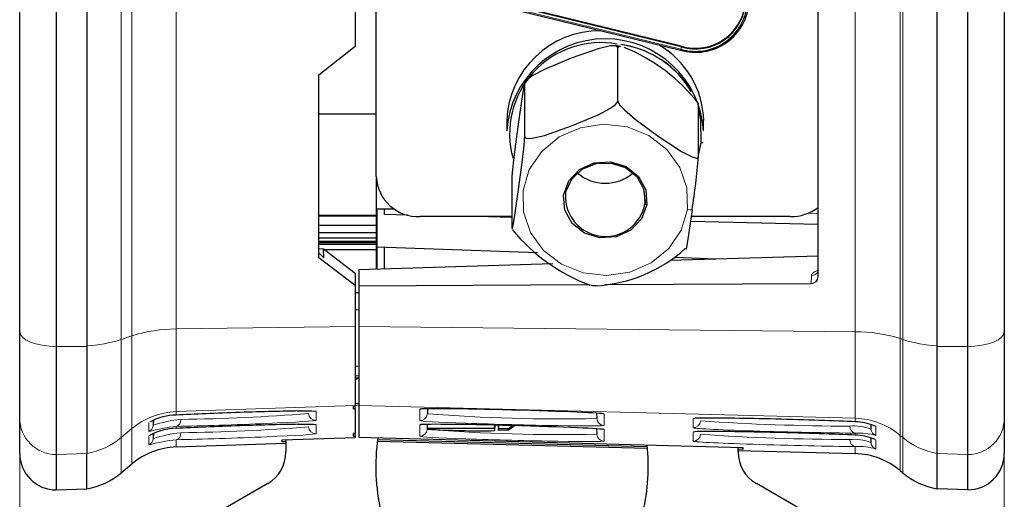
# Model space of a CAD drawing. Header units: millimetres. Extents: x 17 to 414, y 5 to 292.
# Tile 29 of 53: x 183 to 210, y 143 to 156. Entities that reach past the tile are written whole.
import ezdxf

# ---------------------------------------------------------------- set-up
doc = ezdxf.new("R2010")
doc.units = ezdxf.units.MM
doc.styles.add('SLDTEXTSTYLE0', font='TXT', dxfattribs={"width": 0.75})
doc.dimstyles.new('SLDDIMSTYLE0', dxfattribs={"dimtxt": 3.5, "dimasz": 3, "dimexe": 0, "dimexo": 0.0625, "dimgap": 0.875, "dimtad": 1, "dimdec": 1, "dimrnd": 1e-09, "dimzin": 12, "dimdsep": 46, "dimtxsty": 'SLDTEXTSTYLE0', "dimsah": 1, "dimcen": 0.09, "dimadec": 0, "dimazin": 3, "dimtfac": 1, "dimtdec": 1, "dimtofl": 0, "dimtmove": 0, "dimatfit": 3, "dimfxl": 1, "dimfrac": 2, "dimtolj": 1, "dimtzin": 12, "dimarcsym": 0})

# ---------------------------------------------------------------- blocks, each defined once
blk = doc.blocks.new('_D_3')
at = {"color": 7, "linetype": 'Continuous', "lineweight": 0}
for p, q in [((183.062, 146.819), (183.062, 125.917)), ((210.062, 146.819), (210.062, 125.917)), ((183.062, 126.917), (210.062, 126.917))]:
    blk.add_line(p, q, dxfattribs=at)
at = {"color": 7, "linetype": 'Continuous', "lineweight": 18}
for points in [[(183.062, 126.917), (186.062, 126.467), (186.062, 127.367)], [(210.062, 126.917), (207.062, 127.367), (207.062, 126.467)]]:
    blk.add_solid(points, dxfattribs=at)
at = {"color": 7, "linetype": 'Continuous', "lineweight": 18, "insert": (193.975, 131.429), "char_height": 3.5, "attachment_point": 1, "style": 'SLDTEXTSTYLE0'}
blk.add_mtext('27', dxfattribs=at)

msp = doc.modelspace()

# ---------------------------------------------------------------- linework, layer by layer
at = {"color": 7, "linetype": 'Continuous', "lineweight": 25}
for p, q in [((183.062, 147.819), (183.062, 231.401)), ((192.262, 231.543), (192.262, 155.644)), ((210.062, 231.401), (210.062, 147.819)), ((184.062, 230.994), (184.062, 147.412)), ((184.905, 230.993), (184.905, 147.424)), ((208.218, 147.424), (208.218, 230.993)), ((209.062, 147.412), (209.062, 230.994)), ((192.841, 152.069), (192.841, 178.015)), ((204.957, 149.32), (204.957, 177.353)), ((196.28, 156.734), (201.18, 155.535)), ((201.205, 155.648), (196.305, 156.847)), ((191.262, 154.863), (192.262, 155.644)), ((199.466, 154.146), (199.466, 155.61)), ((191.262, 149.839), (191.262, 154.863)), ((196.911, 153.166), (196.911, 154.63)), ((201.673, 152.614), (201.673, 154.078)), ((191.262, 153.79), (192.841, 153.79)), ((196.417, 153.607), (196.417, 153.322)), ((201.817, 153.322), (201.817, 153.607)), ((201.673, 152.66), (201.746, 152.997)), ((192.842, 151.177), (192.842, 152.024)), ((196.562, 150.654), (196.562, 152.118)), ((198.032, 151.617), (198.026, 151.578)), ((200.209, 151.325), (200.197, 151.646)), ((191.262, 151.016), (192.842, 151.016)), ((191.262, 150.994), (192.842, 150.994)), ((192.842, 151.016), (192.842, 151.177)), ((193.343, 151.177), (192.842, 151.177)), ((192.842, 150.994), (192.842, 151.016)), ((192.842, 150.741), (192.842, 150.994)), ((192.862, 149.537), (192.862, 151.177)), ((193.062, 151.03), (193.062, 151.177)), ((193.71, 151.015), (193.062, 151.03)), ((196.562, 150.972), (194.041, 150.972)), ((196.562, 150.95), (195.584, 150.972)), ((204.193, 150.972), (201.471, 150.972)), ((191.262, 150.741), (192.842, 150.741)), ((192.842, 150.541), (192.842, 150.741)), ((204.957, 150.76), (201.452, 150.839)), ((191.262, 150.541), (192.842, 150.541)), ((191.262, 150.391), (192.842, 150.391)), ((192.842, 150.391), (192.842, 150.541)), ((192.842, 150.298), (192.842, 150.391)), ((191.262, 150.298), (192.842, 150.298)), ((191.262, 150.266), (192.842, 150.266)), ((191.262, 150.266), (192.842, 150.266)), ((191.262, 150.217), (192.842, 150.217)), ((192.842, 150.266), (192.842, 150.298)), ((192.842, 150.266), (192.842, 150.266)), ((192.842, 150.217), (192.842, 150.266)), ((192.842, 150.072), (192.842, 150.217)), ((192.862, 150.141), (197.26, 149.988)), ((193.062, 149.543), (193.062, 150.134)), ((191.262, 150.1), (191.396, 150.093)), ((191.262, 149.975), (191.406, 149.845)), ((191.406, 149.845), (191.396, 150.093)), ((191.396, 150.093), (192.262, 149.424)), ((191.423, 150.072), (192.842, 150.072)), ((192.842, 149.536), (192.842, 150.072)), ((200.892, 149.779), (204.957, 149.901)), ((201.037, 149.856), (202.155, 149.817)), ((192.262, 149.086), (191.262, 149.839)), ((192.362, 149.522), (197.68, 149.682)), ((192.262, 149.424), (192.262, 149.086)), ((192.362, 149.522), (192.362, 149.074)), ((192.262, 149.086), (192.262, 147.961)), ((192.362, 149.074), (198.643, 149.107)), ((192.362, 149.074), (192.362, 147.961)), ((199.11, 149.109), (204.761, 149.139)), ((192.362, 148.882), (192.262, 148.886)), ((192.362, 148.41), (192.262, 148.412)), ((192.262, 147.961), (192.262, 145.796)), ((192.362, 147.961), (192.362, 145.796)), ((183.062, 145.447), (183.062, 147.819)), ((210.062, 147.819), (210.062, 145.447)), ((184.905, 147.424), (184.905, 147.411)), ((208.218, 147.411), (208.218, 147.424)), ((184.062, 147.412), (184.062, 144.447)), ((184.905, 147.411), (184.905, 144.476)), ((208.218, 144.476), (208.218, 147.411)), ((209.062, 144.447), (209.062, 147.412)), ((192.262, 146.875), (192.362, 146.879)), ((192.262, 146.601), (192.362, 146.613)), ((192.362, 146.552), (192.262, 146.54)), ((192.262, 146.522), (192.362, 146.549)), ((192.362, 146.53), (192.262, 146.503)), ((192.262, 145.848), (192.362, 145.86)), ((192.262, 145.778), (192.211, 145.776)), ((192.211, 145.7), (192.211, 145.776)), ((192.211, 145.7), (192.215, 145.776)), ((192.211, 145.7), (192.262, 145.701)), ((192.362, 145.799), (192.262, 145.787)), ((192.262, 145.796), (192.262, 145.778)), ((192.262, 145.701), (192.262, 145.778)), ((192.262, 145.701), (192.262, 145.024)), ((192.362, 145.796), (192.362, 144.92)), ((194.247, 145.702), (194.24, 145.565)), ((198.882, 145.58), (198.89, 145.433)), ((183.062, 144.477), (183.062, 145.447)), ((186.642, 145.349), (186.642, 145.348)), ((186.731, 145.389), (186.723, 145.247)), ((194.24, 145.166), (194.246, 145.274)), ((206.398, 145.273), (206.405, 145.144)), ((210.062, 145.447), (210.062, 144.48)), ((186.731, 145.023), (186.723, 144.882)), ((192.262, 145.024), (192.211, 145.023)), ((192.211, 144.946), (192.211, 145.023)), ((192.211, 144.946), (192.215, 145.023)), ((192.262, 144.948), (192.262, 145.024)), ((194.24, 145.142), (194.24, 145.166)), ((194.24, 145.166), (196.085, 145.166)), ((196.085, 145.166), (196.087, 145.252)), ((196.088, 145.25), (196.085, 145.102)), ((196.085, 145.166), (196.085, 145.102)), ((196.185, 145.25), (196.19, 145.118)), ((196.187, 145.25), (196.19, 145.165)), ((196.19, 145.165), (196.462, 145.164)), ((196.19, 145.118), (196.19, 145.165)), ((196.19, 145.118), (196.462, 145.123)), ((196.462, 145.164), (196.574, 145.24)), ((196.462, 145.123), (196.633, 145.238)), ((196.462, 145.123), (196.462, 145.164)), ((198.882, 145.153), (198.89, 145.005)), ((206.496, 145.241), (206.499, 145.24)), ((186.642, 144.983), (186.642, 144.983)), ((187.354, 144.654), (190.362, 144.759)), ((190.262, 144.847), (192.262, 144.917)), ((190.262, 144.793), (190.262, 144.847)), ((190.362, 144.797), (190.262, 144.793)), ((190.362, 144.85), (190.362, 144.517)), ((192.211, 144.946), (192.262, 144.948)), ((192.262, 144.948), (192.262, 144.917)), ((192.362, 144.92), (202.895, 144.641)), ((192.87, 144.811), (200.274, 144.62)), ((200.27, 144.656), (192.875, 144.847)), ((206.398, 144.906), (206.405, 144.777)), ((206.496, 144.874), (206.499, 144.873)), ((184.905, 144.476), (184.905, 144.476)), ((184.905, 143.506), (184.905, 144.476)), ((202.762, 144.517), (202.762, 144.644)), ((202.895, 144.588), (202.762, 144.591)), ((202.762, 144.555), (205.973, 144.472)), ((202.895, 144.588), (202.894, 144.641)), ((202.895, 144.641), (202.895, 144.588)), ((208.218, 144.476), (208.218, 144.476)), ((208.218, 143.509), (208.218, 144.476)), ((184.062, 144.447), (184.062, 143.477)), ((185.847, 143.944), (186.138, 144.188)), ((209.062, 143.479), (209.062, 144.447)), ((207.206, 144.005), (207.276, 143.947)), ((189.862, 143.651), (186.012, 141.428)), ((207.112, 141.428), (203.262, 143.651)), ((184.062, 143.477), (184.905, 143.506)), ((209.062, 143.479), (208.218, 143.509))]:
    msp.add_line(p, q, dxfattribs=at)
at = {"color": 8, "linetype": 'Continuous', "lineweight": 18}
for p, q in [((187.354, 231.473), (187.354, 147.892)), ((185.847, 231.184), (185.847, 147.603)), ((186.138, 231.283), (186.138, 147.702)), ((205.973, 177.426), (205.973, 147.816)), ((207.206, 177.382), (207.206, 147.626)), ((207.276, 177.365), (207.276, 147.603)), ((201.192, 155.563), (196.292, 156.762)), ((196.305, 156.827), (201.205, 155.627)), ((201.205, 155.648), (201.205, 155.627)), ((204.678, 151.066), (204.957, 151.059)), ((204.761, 149.139), (204.77, 149.355)), ((192.262, 147.961), (187.354, 147.892)), ((205.973, 147.816), (192.362, 147.961)), ((186.138, 147.702), (185.847, 147.603)), ((186.138, 147.702), (186.138, 145.158)), ((187.354, 147.892), (187.354, 145.625)), ((205.973, 147.816), (205.973, 145.44)), ((185.847, 147.603), (185.847, 144.915)), ((207.276, 147.603), (207.206, 147.626)), ((207.206, 147.626), (207.206, 144.973)), ((207.276, 147.603), (207.276, 144.915)), ((184.062, 147.412), (184.905, 147.411)), ((208.218, 147.411), (209.062, 147.412)), ((192.262, 145.796), (187.354, 145.625)), ((187.354, 145.625), (187.354, 145.53)), ((191.19, 145.634), (191.19, 145.383)), ((205.973, 145.44), (192.362, 145.796)), ((194.035, 145.376), (194.035, 145.69)), ((194.24, 145.702), (194.24, 145.565)), ((198.89, 145.433), (198.89, 145.58)), ((199.085, 145.558), (199.085, 145.244)), ((186.605, 145.075), (186.605, 145.326)), ((186.723, 145.387), (186.723, 145.247)), ((191.19, 145.268), (191.19, 145.017)), ((194.035, 144.948), (194.035, 145.262)), ((194.24, 145.274), (194.24, 145.138)), ((201.525, 145.18), (201.525, 145.434)), ((205.973, 145.44), (205.973, 145.346)), ((206.405, 145.144), (206.405, 145.272)), ((186.138, 145.158), (185.847, 144.915)), ((186.138, 145.158), (186.138, 144.188)), ((186.723, 145.021), (186.723, 144.882)), ((187.354, 145.218), (187.354, 145.165)), ((194.24, 145.142), (194.24, 145.138)), ((198.89, 145.005), (198.89, 145.152)), ((199.085, 145.13), (199.085, 144.816)), ((201.525, 144.812), (201.525, 145.066)), ((205.973, 145.034), (205.973, 144.979)), ((206.495, 145.238), (206.543, 145.219)), ((206.543, 145.219), (206.543, 144.965)), ((185.847, 144.915), (185.847, 143.944)), ((186.605, 144.71), (186.605, 144.96)), ((187.354, 144.853), (187.354, 144.654)), ((206.405, 144.777), (206.405, 144.905)), ((206.495, 144.871), (206.543, 144.851)), ((206.543, 144.851), (206.543, 144.597)), ((207.276, 144.915), (207.206, 144.973)), ((207.206, 144.973), (207.206, 144.005)), ((207.276, 144.915), (207.276, 143.947)), ((184.062, 144.447), (184.905, 144.476)), ((205.973, 144.667), (205.973, 144.472)), ((208.218, 144.476), (209.062, 144.447))]:
    msp.add_line(p, q, dxfattribs=at)
at = {"color": 7, "linetype": 'Continuous', "lineweight": 25, "flags": 128}
for points in [[(199.466, 155.61), (199.45, 155.642), (199.402, 155.659), (199.263, 155.656), (198.922, 155.576), (198.187, 155.316), (197.45, 155.011), (197.112, 154.83), (196.974, 154.728), (196.928, 154.676), (196.911, 154.63)], [(199.466, 155.61), (199.45, 155.642), (199.402, 155.659), (199.263, 155.656), (198.922, 155.576), (198.187, 155.316), (197.45, 155.011), (197.112, 154.83), (196.974, 154.728), (196.928, 154.676), (196.911, 154.63)], [(199.466, 155.61), (199.45, 155.642), (199.402, 155.659), (199.263, 155.656), (198.922, 155.576), (198.187, 155.316), (197.45, 155.011), (197.112, 154.83), (196.974, 154.728), (196.928, 154.676), (196.911, 154.63)], [(199.541, 155.634), (199.452, 155.655), (199.377, 155.655)], [(199.541, 155.634), (199.452, 155.655), (199.377, 155.655)], [(199.541, 155.634), (199.452, 155.655), (199.377, 155.655)], [(199.543, 155.639), (199.521, 155.645), (199.481, 155.639), (199.466, 155.61)], [(199.543, 155.639), (199.521, 155.645), (199.481, 155.639), (199.466, 155.61)], [(199.543, 155.639), (199.521, 155.645), (199.481, 155.639), (199.466, 155.61)], [(196.911, 154.63), (196.909, 154.652), (196.902, 154.641), (196.883, 154.554), (196.837, 154.269), (196.736, 153.568), (196.636, 152.825), (196.59, 152.442), (196.571, 152.256), (196.564, 152.175), (196.562, 152.118)], [(196.911, 154.63), (196.909, 154.652), (196.902, 154.641), (196.883, 154.554), (196.837, 154.269), (196.736, 153.568), (196.636, 152.825), (196.59, 152.442), (196.571, 152.256), (196.564, 152.175), (196.562, 152.118)], [(196.911, 154.63), (196.909, 154.652), (196.902, 154.641), (196.883, 154.554), (196.837, 154.269), (196.736, 153.568), (196.636, 152.825), (196.59, 152.442), (196.571, 152.256), (196.564, 152.175), (196.562, 152.118)], [(196.911, 153.166), (196.927, 153.134), (196.975, 153.117), (197.114, 153.12), (197.455, 153.2), (198.19, 153.46), (198.927, 153.765), (199.265, 153.945), (199.403, 154.048), (199.449, 154.1), (199.466, 154.146)], [(196.911, 153.166), (196.927, 153.134), (196.975, 153.117), (197.114, 153.12), (197.455, 153.2), (198.19, 153.46), (198.927, 153.765), (199.265, 153.945), (199.403, 154.048), (199.449, 154.1), (199.466, 154.146)], [(196.911, 153.166), (196.927, 153.134), (196.975, 153.117), (197.114, 153.12), (197.455, 153.2), (198.19, 153.46), (198.927, 153.765), (199.265, 153.945), (199.403, 154.048), (199.449, 154.1), (199.466, 154.146)], [(199.466, 154.146), (199.48, 154.098), (199.521, 154.034), (199.642, 153.9), (199.936, 153.645), (200.571, 153.182), (201.207, 152.763), (201.499, 152.611), (201.618, 152.579), (201.658, 152.585), (201.673, 152.614)], [(199.466, 154.146), (199.48, 154.098), (199.521, 154.034), (199.642, 153.9), (199.936, 153.645), (200.571, 153.182), (201.207, 152.763), (201.499, 152.611), (201.618, 152.579), (201.658, 152.585), (201.673, 152.614)], [(199.466, 154.146), (199.48, 154.098), (199.521, 154.034), (199.642, 153.9), (199.936, 153.645), (200.571, 153.182), (201.207, 152.763), (201.499, 152.611), (201.618, 152.579), (201.658, 152.585), (201.673, 152.614)], [(201.746, 152.997), (201.743, 153.629), (201.673, 153.943)], [(201.746, 152.997), (201.743, 153.629), (201.673, 153.943)], [(201.746, 152.997), (201.743, 153.629), (201.673, 153.943)], [(196.562, 150.654), (196.564, 150.632), (196.571, 150.643), (196.59, 150.73), (196.636, 151.015), (196.737, 151.717), (196.837, 152.459), (196.883, 152.842), (196.902, 153.029), (196.908, 153.109), (196.911, 153.166)], [(196.562, 150.654), (196.564, 150.632), (196.571, 150.643), (196.59, 150.73), (196.636, 151.015), (196.737, 151.717), (196.837, 152.459), (196.883, 152.842), (196.902, 153.029), (196.908, 153.109), (196.911, 153.166)], [(196.562, 150.654), (196.564, 150.632), (196.571, 150.643), (196.59, 150.73), (196.636, 151.015), (196.737, 151.717), (196.837, 152.459), (196.883, 152.842), (196.902, 153.029), (196.908, 153.109), (196.911, 153.166)], [(200.258, 151.299), (200.116, 150.91), (199.822, 150.6), (199.42, 150.417), (198.973, 150.389), (198.547, 150.518), (198.208, 150.787), (198.008, 151.154), (197.977, 151.563), (198.119, 151.952), (198.413, 152.261), (198.814, 152.444), (199.262, 152.473), (199.688, 152.343), (200.026, 152.074), (200.227, 151.707), (200.258, 151.299)], [(200.258, 151.299), (200.116, 150.91), (199.822, 150.6), (199.42, 150.417), (198.973, 150.389), (198.547, 150.518), (198.208, 150.787), (198.008, 151.154), (197.977, 151.563), (198.119, 151.952), (198.413, 152.261), (198.814, 152.444), (199.262, 152.473), (199.688, 152.343), (200.026, 152.074), (200.227, 151.707), (200.258, 151.299)], [(200.258, 151.299), (200.116, 150.91), (199.822, 150.6), (199.42, 150.417), (198.973, 150.389), (198.547, 150.518), (198.208, 150.787), (198.008, 151.154), (197.977, 151.563), (198.119, 151.952), (198.413, 152.261), (198.814, 152.444), (199.262, 152.473), (199.688, 152.343), (200.026, 152.074), (200.227, 151.707), (200.258, 151.299)], [(198.038, 151.576), (198.039, 151.649), (198.198, 152), (198.488, 152.272), (198.867, 152.425), (199.281, 152.441), (199.67, 152.316), (199.982, 152.07), (200.171, 151.737), (200.214, 151.379), (200.209, 151.326)], [(198.038, 151.576), (198.039, 151.649), (198.198, 152), (198.488, 152.272), (198.867, 152.425), (199.281, 152.441), (199.67, 152.316), (199.982, 152.07), (200.171, 151.737), (200.214, 151.379), (200.209, 151.326)], [(198.038, 151.576), (198.039, 151.649), (198.198, 152), (198.488, 152.272), (198.867, 152.425), (199.281, 152.441), (199.67, 152.316), (199.982, 152.07), (200.171, 151.737), (200.214, 151.379), (200.209, 151.326)], [(201.498, 151.162), (201.399, 150.469), (201.352, 150.18), (201.333, 150.092), (201.326, 150.08), (201.324, 150.102)], [(201.498, 151.162), (201.399, 150.469), (201.352, 150.18), (201.333, 150.092), (201.326, 150.08), (201.324, 150.102)], [(201.498, 151.162), (201.399, 150.469), (201.352, 150.18), (201.333, 150.092), (201.326, 150.08), (201.324, 150.102)], [(204.957, 149.497), (204.951, 149.473), (204.938, 149.456), (204.938, 149.456)], [(198.694, 149.097), (198.767, 149.08), (198.859, 149.079)], [(198.694, 149.097), (198.767, 149.08), (198.859, 149.079)], [(198.694, 149.097), (198.767, 149.08), (198.859, 149.079)], [(190.677, 145.64), (190.82, 145.642), (191.071, 145.642), (191.14, 145.639), (191.139, 145.64)], [(190.677, 145.275), (190.82, 145.277), (191.071, 145.276), (191.14, 145.274), (191.139, 145.274)]]:
    msp.add_lwpolyline(points, dxfattribs=at)
at = {"color": 8, "linetype": 'Continuous', "lineweight": 18, "flags": 128}
for points in [[(201.371, 151.17), (201.199, 150.6), (200.858, 150.098), (200.377, 149.704), (199.793, 149.45), (199.155, 149.356), (198.514, 149.43), (197.921, 149.667), (197.426, 150.046), (197.067, 150.538), (196.875, 151.101), (196.864, 151.692), (197.036, 152.261), (197.376, 152.763), (197.858, 153.157), (198.441, 153.412), (199.08, 153.505), (199.721, 153.431), (200.313, 153.195), (200.809, 152.815), (201.167, 152.324), (201.36, 151.76), (201.371, 151.17)], [(201.371, 151.17), (201.199, 150.6), (200.858, 150.098), (200.377, 149.704), (199.793, 149.45), (199.155, 149.356), (198.514, 149.43), (197.921, 149.667), (197.426, 150.046), (197.067, 150.538), (196.875, 151.101), (196.864, 151.692), (197.036, 152.261), (197.376, 152.763), (197.858, 153.157), (198.441, 153.412), (199.08, 153.505), (199.721, 153.431), (200.313, 153.195), (200.809, 152.815), (201.167, 152.324), (201.36, 151.76), (201.371, 151.17)], [(201.371, 151.17), (201.199, 150.6), (200.858, 150.098), (200.377, 149.704), (199.793, 149.45), (199.155, 149.356), (198.514, 149.43), (197.921, 149.667), (197.426, 150.046), (197.067, 150.538), (196.875, 151.101), (196.864, 151.692), (197.036, 152.261), (197.376, 152.763), (197.858, 153.157), (198.441, 153.412), (199.08, 153.505), (199.721, 153.431), (200.313, 153.195), (200.809, 152.815), (201.167, 152.324), (201.36, 151.76), (201.371, 151.17)], [(201.746, 152.997), (201.767, 152.997), (201.785, 153), (201.793, 153.005), (201.796, 153.012)], [(201.746, 152.997), (201.767, 152.997), (201.785, 153), (201.793, 153.005), (201.796, 153.012)], [(201.746, 152.997), (201.767, 152.997), (201.785, 153), (201.793, 153.005), (201.796, 153.012)], [(200.209, 151.325), (200.213, 151.315), (200.227, 151.307), (200.241, 151.302), (200.258, 151.299)], [(200.209, 151.325), (200.213, 151.315), (200.227, 151.307), (200.241, 151.302), (200.258, 151.299)], [(200.209, 151.325), (200.213, 151.315), (200.227, 151.307), (200.241, 151.302), (200.258, 151.299)], [(201.371, 151.17), (201.443, 151.163), (201.498, 151.162)], [(201.371, 151.17), (201.443, 151.163), (201.498, 151.162)], [(201.371, 151.17), (201.443, 151.163), (201.498, 151.162)], [(184.062, 147.412), (183.866, 147.42), (183.679, 147.443), (183.506, 147.481), (183.354, 147.531), (183.23, 147.593), (183.138, 147.663), (183.081, 147.74), (183.062, 147.819)], [(210.062, 147.819), (210.042, 147.74), (209.985, 147.663), (209.893, 147.593), (209.769, 147.531), (209.617, 147.481), (209.444, 147.443), (209.257, 147.42), (209.062, 147.412)], [(191.19, 145.634), (191.151, 145.636), (191.139, 145.638)], [(194.035, 145.69), (194.073, 145.693), (194.097, 145.698)], [(199.024, 145.569), (199.048, 145.562), (199.085, 145.558)], [(191.129, 145.275), (191.151, 145.27), (191.19, 145.268)], [(194.097, 145.27), (194.073, 145.265), (194.035, 145.262)], [(201.584, 145.441), (201.563, 145.436), (201.525, 145.434)], [(199.024, 145.141), (199.048, 145.135), (199.085, 145.13)], [(201.584, 145.074), (201.563, 145.069), (201.525, 145.066)], [(206.497, 145.24), (206.515, 145.23), (206.543, 145.219)], [(186.605, 144.96), (186.63, 144.973), (186.642, 144.982)]]:
    msp.add_lwpolyline(points, dxfattribs=at)
at = {"color": 7, "linetype": 'Continuous', "lineweight": 25}
for centre, radius, start, end in [((201.593, 156.968), 1.377, 253.619, 356.4411), ((201.595, 156.954), 1.475, 253.619, 356.4411), ((201.594, 156.931), 1.426, 253.619, 356.4411), ((201.593, 156.948), 1.377, 253.619, 356.4411), ((198.977, 153.509), 2.562, 89.7074, 177.8133), ((199.117, 153.142), 2.706, 3.8153, 176.1847), ((198.992, 153.25), 2.495, 79.5089, 195.7612), ((199.196, 153.074), 2.64, 30.2733, 82.4056), ((199.2, 153.077), 2.635, 30.2528, 81.1185), ((197.777, 151.03), 4.947, 38.0355, 67.8767), ((199.378, 153.557), 2.44, 1.1733, 60.5905), ((184.885, 153.893), 16.836, 350.6639, 355.6433), ((193.991, 152.123), 1.152, 182.7038, 272.4699), ((199.117, 153.054), 1.167, 229.013, 310.9869), ((199.126, 151.528), 1.101, 177.4259, 349.354), ((204.2, 152.239), 1.267, 269.68, 306.7008), ((200.489, 153.84), 5.076, 219.5807, 249.277), ((198.633, 153.083), 4.015, 273.2165, 312.0733), ((187.387, 143.944), 1.587, 91.1875, 117.9496), ((201.804, 141.581), 3.866, 89.2754, 93.4099), ((205.941, 143.879), 1.467, 67.8474, 88.76), ((187.387, 143.579), 1.587, 91.1875, 117.9496), ((195.685, 169.41), 24.311, 266.5936, 270.9443), ((201.804, 141.214), 3.866, 89.2754, 93.4099), ((198.326, 144.117), 5.5, 171.7493, 193.0885), ((205.941, 143.512), 1.467, 67.8474, 88.76), ((189.362, 144.517), 1, 300, 0), ((194.797, 144.117), 5.5, 346.9115, 6.1983), ((203.762, 144.517), 1, 180, 240)]:
    msp.add_arc(centre, radius, start, end, dxfattribs=at)
at = {"color": 8, "linetype": 'Continuous', "lineweight": 18}
for centre, radius, start, end in [((201.129, 155.573), 0.0637, 323.2596, 351.0656), ((200.896, 155.656), 0.31, 342.562, 354.7336), ((204.775, 149.55), 0.195, 268.5487, 339.4562), ((187.361, 143.857), 4.035, 90.1028, 107.6452), ((205.981, 143.768), 4.048, 72.3744, 90.105), ((184.676, 151.214), 3.797, 273.4585, 287.967), ((208.447, 151.214), 3.797, 252.033, 266.5415), ((187.423, 143.626), 2, 91.9992, 129.995), ((186.844, 197.092), 51.686, 270.7018, 274.5935), ((191.183, 145.583), 0.2, 183.0049, 272.0038), ((194.04, 145.576), 0.2, 268.4961, 356.9952), ((197.864, 191.204), 45.782, 265.4592, 271.2837), ((184.061, 145.447), 1, 180.0044, 270.0044), ((187.806, 142.066), 3.361, 95.6168, 108.7886), ((187.304, 145.386), 0.175, 286.6387, 8.0884), ((199.09, 145.444), 0.2, 183.0045, 268.5042), ((201.53, 145.38), 0.2, 268.4961, 356.9952), ((205.923, 206.667), 61.441, 266.08626, 269.91069), ((205.921, 143.441), 2, 50.005, 88.5008), ((209.062, 145.447), 1, 269.9956, 359.9956), ((186.524, 145.258), 0.2, 294.1421, 356.9975), ((187.855, 140.561), 4.684, 96.1462, 105.4767), ((187.806, 141.7), 3.361, 95.6168, 108.7886), ((187.304, 145.02), 0.175, 286.6387, 8.0884), ((186.844, 196.726), 51.686, 270.7018, 274.5935), ((191.183, 145.217), 0.2, 183.0049, 272.0038), ((194.04, 145.148), 0.2, 268.4961, 356.9952), ((197.864, 190.776), 45.782, 265.4592, 271.2837), ((199.09, 145.016), 0.2, 183.0045, 268.5042), ((201.53, 145.012), 0.2, 268.4961, 356.9952), ((205.923, 206.299), 61.441, 266.08626, 269.91069), ((206.007, 145.211), 0.18, 175.2059, 259.2316), ((205.947, 143.983), 1.248, 68.4454, 95.479), ((206.072, 143.475), 1.562, 72.4645, 93.6328), ((206.605, 145.155), 0.2, 183.003, 251.8862), ((184.562, 146.447), 2, 279.8822, 309.9952), ((186.524, 144.892), 0.2, 294.1421, 356.9975), ((187.855, 140.196), 4.684, 96.1462, 105.4767), ((206.007, 144.844), 0.18, 175.2059, 259.2316), ((205.947, 143.616), 1.248, 68.4454, 95.479), ((206.605, 144.787), 0.2, 183.003, 251.8862), ((208.562, 146.447), 2, 230.0048, 260.1178), ((206.072, 143.108), 1.562, 72.4645, 93.6328)]:
    msp.add_arc(centre, radius, start, end, dxfattribs=at)
at = {"color": 7, "linetype": 'Continuous', "lineweight": 25}
for centre, major_axis, ratio, start_param, end_param in [((204.757, 149.322), (0.2, -0.013), 0.913198, 4.788555, 6.341901), ((188.864, 145.552), (2.325, 0.081), 0.017431, 0.661283, 2.277291), ((196.56, 145.624), (2.525, -0.066), 0.01744, 0.000457, 3.142049), ((188.864, 145.187), (2.325, 0.081), 0.017431, 0.661283, 2.277291), ((196.56, 145.196), (2.525, -0.066), 0.01744, 0.000457, 3.142049), ((204.06, 145.367), (2.535, -0.066), 0.01744, 0.716006, 2.636234), ((204.06, 145), (2.535, -0.066), 0.01744, 0.716006, 2.636234), ((184.062, 144.477), (-0.526, 0.851), 0.999659, 1.017131, 2.587927), ((187.424, 142.655), (-1.052, 1.702), 0.999659, 5.764426, 6.427651), ((205.921, 142.472), (1.052, 1.702), 0.999659, 6.138719, 6.810671), ((209.062, 144.479), (0.526, 0.851), 0.999659, 3.695258, 5.266055), ((184.562, 145.477), (-1.052, 1.702), 0.999659, 2.76051, 3.286059), ((208.562, 145.479), (1.052, 1.702), 0.999659, 2.997127, 3.522675)]:
    msp.add_ellipse(centre, major_axis=major_axis, ratio=ratio, start_param=start_param, end_param=end_param, dxfattribs=at)
at = {"color": 8, "linetype": 'Continuous', "lineweight": 18}
for centre, major_axis, ratio, start_param, end_param in [((205.17, 149.359), (0.4, 0.008), 0.406613, 2.155856, 3.116371), ((188.864, 145.552), (2.325, 0.081), 0.017431, 6.282577, 6.944468), ((188.864, 145.302), (2.325, 0.081), 0.017431, 4.004677, 6.282577), ((188.864, 145.187), (2.325, 0.081), 0.017431, 6.282577, 6.944468), ((196.56, 145.31), (2.525, -0.066), 0.01744, 3.142049, 6.283642), ((204.06, 145.367), (2.535, -0.066), 0.01744, 2.636234, 3.142049), ((188.864, 144.936), (2.325, 0.081), 0.017431, 4.004677, 6.282577), ((204.06, 145.113), (2.535, -0.066), 0.01744, 3.142049, 5.568093), ((204.06, 145), (2.535, -0.066), 0.01744, 2.636234, 3.142049), ((196.56, 144.882), (2.525, -0.066), 0.01744, 3.142049, 6.283642), ((204.06, 144.746), (2.535, -0.066), 0.01744, 3.142049, 5.568093)]:
    msp.add_ellipse(centre, major_axis=major_axis, ratio=ratio, start_param=start_param, end_param=end_param, dxfattribs=at)

# ---------------------------------------------------------------- dimensions: what is measured, and where the dimension line sits
at = {"color": 7, "linetype": 'Continuous', "lineweight": 18}
dim = msp.add_linear_dim(base=(210.062, 126.917), p1=(183.062, 147.819), p2=(210.062, 147.819), dimstyle='SLDDIMSTYLE0', dxfattribs=at)
dim.commit()
dim.dimension.update_dxf_attribs({"geometry": '_D_3', "text_midpoint": (196.562, 126.917), "dimtype": 160})

doc.saveas('drawing.dxf')
